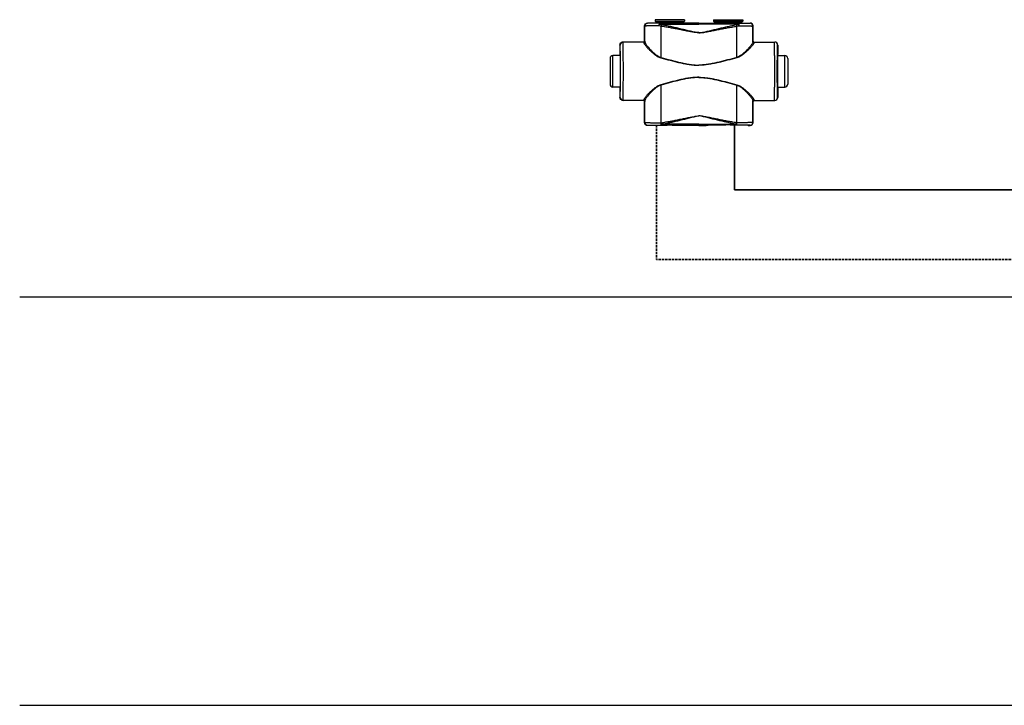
# Model space of a CAD drawing. Header units: millimetres. Extents: x -727 to 69715, y -15705 to 98123.
# Tile 1 of 256: x -727 to 117, y -13305 to -12717. Entities that reach past the tile are written whole.
import ezdxf

# ---------------------------------------------------------------- set-up
doc = ezdxf.new("R2010")
doc.units = ezdxf.units.MM
doc.linetypes.add('VERDECKT', pattern=[9.525, 6.35, -3.175])
for name, color, linetype, lineweight in [('UT_POTRUBI - PŘÍVOD', 1, 'Continuous', 35), ('UT_SCHÉMA_PŘÍVOD', 10, 'Continuous', 35), ('UT_SCHÉMA_ZPÁTEČKA', 172, 'VERDECKT', 35)]:
    doc.layers.add(name, color=color, linetype=linetype, lineweight=lineweight)

msp = doc.modelspace()

# ---------------------------------------------------------------- linework, layer by layer
at = {"color": 0, "linetype": 'Continuous'}
for p, q in [((-188.99, -12720.08), (-189.11, -12719.96)), ((-187.46, -12719.96), (-189.11, -12719.96)), ((-187.11, -12720.07), (-187.46, -12719.96)), ((-157.51, -12717.06), (-182.71, -12717.06)), ((-182.71, -12717.06), (-182.71, -12718.46)), ((-182.71, -12718.46), (-181.76, -12719.42)), ((-182.71, -12718.46), (-157.51, -12718.46)), ((-181.76, -12719.42), (-158.47, -12719.42)), ((-181.61, -12719.77), (-158.61, -12719.77)), ((-181.61, -12719.77), (-181.61, -12720.13)), ((-173.97, -12720.15), (-178.81, -12720.15)), ((-178.81, -12720.85), (-178.81, -12720.15)), ((-178.81, -12720.85), (-145.11, -12720.85)), ((-145.11, -12720.15), (-166.26, -12720.15)), ((-158.61, -12719.77), (-158.61, -12720.13)), ((-157.51, -12718.46), (-158.47, -12719.42)), ((-157.51, -12717.06), (-157.51, -12718.46)), ((-151.36, -12719.96), (-153.11, -12720.07)), ((-145.11, -12719.96), (-151.36, -12719.96)), ((-145.11, -12719.96), (-138.86, -12719.96)), ((-145.11, -12720.15), (-123.97, -12720.15)), ((-111.41, -12720.85), (-145.11, -12720.85)), ((-138.86, -12719.96), (-137.11, -12720.07)), ((-132.71, -12717.06), (-107.51, -12717.06)), ((-132.71, -12717.06), (-132.71, -12718.46)), ((-107.51, -12718.46), (-132.71, -12718.46)), ((-132.71, -12718.46), (-131.76, -12719.42)), ((-108.47, -12719.42), (-131.76, -12719.42)), ((-108.61, -12719.77), (-131.61, -12719.77)), ((-131.61, -12719.77), (-131.61, -12720.13)), ((-116.26, -12720.15), (-111.41, -12720.15)), ((-111.41, -12720.85), (-111.41, -12720.15)), ((-108.61, -12719.77), (-108.61, -12720.13)), ((-107.51, -12718.46), (-108.47, -12719.42)), ((-107.51, -12717.06), (-107.51, -12718.46)), ((-103.11, -12720.07), (-102.76, -12719.96)), ((-102.76, -12719.96), (-101.11, -12719.96)), ((-101.24, -12720.08), (-101.11, -12719.96)), ((-191.49, -12722.58), (-191.61, -12722.46)), ((-191.61, -12735.46), (-191.61, -12722.46)), ((-98.74, -12722.58), (-98.61, -12722.46)), ((-98.61, -12735.46), (-98.61, -12722.46)), ((-212.6, -12738.76), (-212.81, -12738.76)), ((-212.81, -12738.76), (-212.81, -12746.91)), ((-192.31, -12736.26), (-210.31, -12736.26)), ((-191.61, -12735.46), (-191.51, -12735.46)), ((-98.61, -12735.46), (-98.72, -12735.46)), ((-97.92, -12736.26), (-79.91, -12736.26)), ((-77.62, -12738.76), (-77.41, -12738.76)), ((-77.41, -12738.76), (-77.41, -12746.91)), ((-212.81, -12746.91), (-212.6, -12747.26)), ((-212.42, -12747.28), (-212.42, -12747.26)), ((-77.81, -12747.28), (-77.81, -12747.26)), ((-77.41, -12746.91), (-77.62, -12747.26)), ((-221.31, -12750.26), (-221.31, -12772.26)), ((-212.57, -12747.76), (-218.81, -12747.76)), ((-218.81, -12774.76), (-218.81, -12747.76)), ((-77.66, -12747.76), (-71.41, -12747.76)), ((-71.41, -12774.76), (-71.41, -12747.76)), ((-68.91, -12750.26), (-68.91, -12772.26)), ((-212.57, -12774.76), (-218.81, -12774.76)), ((-212.6, -12775.26), (-212.81, -12775.61)), ((-212.81, -12775.61), (-212.81, -12783.76)), ((-212.42, -12775.26), (-212.42, -12775.25)), ((-77.81, -12775.26), (-77.81, -12775.25)), ((-77.66, -12774.76), (-71.41, -12774.76)), ((-77.62, -12775.26), (-77.41, -12775.61)), ((-77.41, -12775.61), (-77.41, -12783.76)), ((-212.81, -12783.76), (-212.6, -12783.76)), ((-192.31, -12786.26), (-210.31, -12786.26)), ((-191.51, -12787.06), (-191.61, -12787.06)), ((-191.61, -12805.16), (-191.61, -12787.06)), ((-98.72, -12787.06), (-98.61, -12787.06)), ((-98.61, -12805.16), (-98.61, -12787.06)), ((-97.92, -12786.26), (-79.91, -12786.26)), ((-77.41, -12783.76), (-77.62, -12783.76)), ((-191.61, -12805.16), (-191.5, -12805.04)), ((-177.57, -12805.42), (-177.39, -12805.41)), ((-145.11, -12806.72), (-177.07, -12806.72)), ((-177.07, -12807.47), (-177.07, -12806.72)), ((-145.11, -12806.72), (-113.16, -12806.72)), ((-113.16, -12807.47), (-113.16, -12806.72)), ((-112.66, -12805.42), (-112.83, -12805.41)), ((-98.61, -12805.16), (-98.73, -12805.04)), ((-189.11, -12807.66), (-189, -12807.54)), ((-187.46, -12807.66), (-189.11, -12807.66)), ((-187.11, -12807.56), (-187.46, -12807.66)), ((-177.25, -12807.47), (-177.07, -12807.47)), ((-177.07, -12807.47), (-175.81, -12807.47)), ((-164.42, -12807.47), (-145.11, -12807.47)), ((-151.36, -12807.66), (-153.11, -12807.56)), ((-145.11, -12807.66), (-151.36, -12807.66)), ((-125.81, -12807.47), (-145.11, -12807.47)), ((-145.11, -12807.66), (-138.86, -12807.66)), ((-138.86, -12807.66), (-137.11, -12807.56)), ((-113.16, -12807.47), (-114.42, -12807.47)), ((-112.98, -12807.47), (-113.16, -12807.47)), ((-103.11, -12807.56), (-102.76, -12807.66)), ((-102.76, -12807.66), (-101.11, -12807.66)), ((-101.11, -12807.66), (-101.23, -12807.54))]:
    msp.add_line(p, q, dxfattribs=at)
for p, q in [((-727.45, -12954.69), (68024.28, -12954.69)), ((-727.45, -13304.69), (68024.28, -13304.69))]:
    msp.add_line(p, q)
for centre, radius, start, end in [((-188.99, -12722.58), 2.5, 90.00246, 179.99754), ((-182.11, -12719.77), 0.5, 0, 45), ((-158.11, -12719.77), 0.5, 135, 180), ((-132.11, -12719.77), 0.5, 0, 45), ((-108.11, -12719.77), 0.5, 135, 180), ((-101.24, -12722.58), 2.5, 0.00246, 89.99754), ((-210.1, -12738.76), 2.5, 90.00225, 180.00111), ((-192.31, -12735.46), 0.8, 270.0036, 359.99724), ((-97.92, -12735.46), 0.8, 180.00276, 269.9964), ((-80.12, -12738.76), 2.5, 359.99889, 89.99775), ((-218.81, -12750.26), 2.5, 90, 180), ((-2652.27, -12761.26), 2442.41, 359.68325, 0.31675), ((2362.05, -12761.26), 2442.41, 179.68325, 180.31675), ((-71.41, -12750.26), 2.5, 0, 90), ((-218.81, -12772.26), 2.5, 180, 270), ((-71.41, -12772.26), 2.5, 270, 0), ((-210.1, -12783.76), 2.5, 179.99889, 269.99775), ((-192.31, -12787.06), 0.8, 0.00276, 89.9964), ((-97.92, -12787.06), 0.8, 90.0036, 179.99724), ((-80.12, -12783.76), 2.5, 270.00225, 0.00111), ((-189, -12805.04), 2.5, 180.00246, 269.99754), ((-101.23, -12805.04), 2.5, 270.00246, 359.99754)]:
    msp.add_arc(centre, radius, start, end, dxfattribs=at)
at = {"color": 0, "linetype": 'Continuous', "extrusion": (0, 0, -1)}
for centre, major_axis, ratio, start_param, end_param in [((-189.11, -12722.46), (-1.77, 1.77), 0.999973, -0.785384, 0.785384), ((-170.11, -12720.07), (-17, 0), 0.005236, 4.941076, 6.283185), ((-170.11, -12720.07), (-17, 0), 0.005236, 3.141593, 4.483702), ((-210.31, -12738.76), (-2.5, 0), 0.999945, 0, 1.570796), ((-192.41, -12735.46), (-0.8, 0), 0.999986, -3.141593, -1.659157), ((-212.6, -12761.26), (0, 14), 0.010472, 0, 3.141593), ((-210.31, -12783.76), (-2.5, 0), 0.999945, -1.570796, 0), ((-192.41, -12787.06), (0.8, 0), 0.999986, -1.395381, 0), ((-189.11, -12805.16), (1.77, 1.77), 0.999973, -3.926977, -2.356208), ((-170.11, -12807.56), (-17, 0), 0.005236, 0, 1.229157), ((-170.11, -12807.56), (-17, 0), 0.005236, 1.912436, 3.141593)]:
    msp.add_ellipse(centre, major_axis=major_axis, ratio=ratio, start_param=start_param, end_param=end_param, dxfattribs=at)
at = {"color": 0, "linetype": 'Continuous'}
for centre, major_axis, ratio, start_param, end_param in [((-120.11, -12720.07), (17, 0), 0.005236, 3.141593, 4.483702), ((-120.11, -12720.07), (17, 0), 0.005236, 4.941076, 6.283185), ((-101.11, -12722.46), (1.77, 1.77), 0.999973, -0.785384, 0.785384), ((-97.81, -12735.46), (0.8, 0), 0.999986, -3.141593, -1.659157), ((-79.91, -12738.76), (2.5, 0), 0.999945, 0, 1.570796), ((-77.62, -12761.26), (0, 14), 0.010472, 0, 3.141593), ((-97.81, -12787.06), (-0.8, 0), 0.999986, -1.395381, 0), ((-79.91, -12783.76), (2.5, 0), 0.999945, -1.570796, 0), ((-101.11, -12805.16), (-1.77, 1.77), 0.999973, -3.926977, -2.356208), ((-120.11, -12807.56), (17, 0), 0.005236, 1.912436, 3.141593), ((-120.11, -12807.56), (17, 0), 0.005236, 0, 1.229157)]:
    msp.add_ellipse(centre, major_axis=major_axis, ratio=ratio, start_param=start_param, end_param=end_param, dxfattribs=at)
for points, knots in [([(-179.43, -12722.27), (-180.26, -12722.28), (-181.87, -12722.29), (-183.84, -12722.31), (-185.3, -12722.33), (-186.31, -12722.34), (-187.24, -12722.36), (-188.09, -12722.38), (-188.85, -12722.4), (-189.52, -12722.42), (-190.1, -12722.45), (-190.52, -12722.47), (-190.81, -12722.49), (-190.98, -12722.5), (-191.13, -12722.51), (-191.25, -12722.53), (-191.35, -12722.54), (-191.42, -12722.55), (-191.47, -12722.57), (-191.49, -12722.58), (-191.49, -12722.58)], [0, 0, 0, 0, 0.207034, 0.39928, 0.488214, 0.57154, 0.648707, 0.71921, 0.782588, 0.838437, 0.886403, 0.926186, 0.942933, 0.957549, 0.970012, 0.98031, 0.988432, 0.994377, 0.998178, 1, 1, 1, 1]), ([(-178.81, -12720.15), (-179.52, -12720.15), (-180.88, -12720.15), (-182.54, -12720.15), (-183.78, -12720.14), (-184.62, -12720.14), (-185.41, -12720.13), (-186.12, -12720.13), (-186.77, -12720.12), (-187.33, -12720.12), (-187.82, -12720.11), (-188.17, -12720.11), (-188.41, -12720.1), (-188.56, -12720.1), (-188.69, -12720.1), (-188.79, -12720.1), (-188.86, -12720.09), (-188.91, -12720.09), (-188.94, -12720.09), (-188.96, -12720.09), (-188.98, -12720.09), (-188.98, -12720.09), (-188.99, -12720.09), (-188.99, -12720.08)], [0, 0, 0, 0, 0.207653, 0.400343, 0.489423, 0.572844, 0.650059, 0.720565, 0.783909, 0.839692, 0.887568, 0.927242, 0.943927, 0.958477, 0.970869, 0.981088, 0.989117, 0.992306, 0.994945, 0.997032, 0.998568, 0.999554, 1, 1, 1, 1]), ([(-178.81, -12720.15), (-178.9, -12720.16), (-179.01, -12720.27), (-179.08, -12720.4), (-179.15, -12720.55), (-179.23, -12720.78), (-179.3, -12721.09), (-179.36, -12721.45), (-179.41, -12721.85), (-179.42, -12722.13), (-179.43, -12722.27)], [0, 0, 0, 0, 0.117156, 0.161001, 0.211236, 0.330442, 0.472834, 0.634922, 0.812344, 1, 1, 1, 1]), ([(-178.81, -12720.85), (-178.94, -12721.06), (-179.17, -12721.52), (-179.35, -12722.01), (-179.43, -12722.27)], [0, 0, 0, 0, 0.464895, 1, 1, 1, 1]), ([(-177.57, -12722.63), (-177.72, -12722.61), (-178.35, -12722.51), (-178.97, -12722.38), (-179.43, -12722.27)], [0, 0, 0, 0, 0.252579, 1, 1, 1, 1]), ([(-177.24, -12721.29), (-177.38, -12721.27), (-177.91, -12721.15), (-178.43, -12720.99), (-178.81, -12720.85)], [0, 0, 0, 0, 0.253704, 1, 1, 1, 1]), ([(-177.24, -12721.29), (-177.31, -12721.5), (-177.43, -12721.94), (-177.52, -12722.39), (-177.57, -12722.63)], [0, 0, 0, 0, 0.464569, 1, 1, 1, 1]), ([(-145.11, -12728.09), (-145.11, -12728.09), (-145.46, -12728.09), (-146.15, -12728.07), (-147.52, -12727.93), (-149.22, -12727.65), (-151.24, -12727.23), (-153.26, -12726.77), (-155.27, -12726.3), (-157.94, -12725.66), (-161.27, -12724.86), (-165.27, -12723.92), (-169.26, -12723), (-173.25, -12722.12), (-175.91, -12721.57), (-177.24, -12721.29)], [0.499995, 0.499995, 0.499995, 0.499995, 0.4999958, 0.5157333, 0.5314718, 0.5629204, 0.5943483, 0.6257534, 0.6571339, 0.6884877, 0.7511054, 0.813586, 0.8759088, 0.9380534, 1, 1, 1, 1]), ([(-166.26, -12720.15), (-166.9, -12720.15), (-168.18, -12720.18), (-170.11, -12720.2), (-172.04, -12720.18), (-173.33, -12720.15), (-173.97, -12720.15)], [0, 0, 0, 0, 0.248355, 0.5, 0.751645, 1, 1, 1, 1]), ([(-145.11, -12728.09), (-145.11, -12728.09), (-144.77, -12728.09), (-144.08, -12728.07), (-142.71, -12727.93), (-141.01, -12727.65), (-138.98, -12727.23), (-136.97, -12726.77), (-134.96, -12726.3), (-132.29, -12725.66), (-128.96, -12724.86), (-124.96, -12723.92), (-120.97, -12723), (-116.98, -12722.12), (-114.32, -12721.57), (-112.99, -12721.29)], [0.499995, 0.499995, 0.499995, 0.499995, 0.4999958, 0.5157333, 0.5314718, 0.5629204, 0.5943483, 0.6257534, 0.6571339, 0.6884877, 0.7511054, 0.813586, 0.8759088, 0.9380534, 1, 1, 1, 1]), ([(-123.97, -12720.15), (-123.33, -12720.15), (-122.04, -12720.18), (-120.11, -12720.2), (-118.18, -12720.18), (-116.9, -12720.15), (-116.26, -12720.15)], [0, 0, 0, 0, 0.248355, 0.5, 0.751645, 1, 1, 1, 1]), ([(-112.99, -12721.29), (-112.85, -12721.27), (-112.32, -12721.15), (-111.8, -12720.99), (-111.41, -12720.85)], [0, 0, 0, 0, 0.253704, 1, 1, 1, 1]), ([(-112.99, -12721.29), (-112.92, -12721.5), (-112.8, -12721.94), (-112.71, -12722.39), (-112.66, -12722.63)], [0, 0, 0, 0, 0.464569, 1, 1, 1, 1]), ([(-112.66, -12722.63), (-112.5, -12722.61), (-111.88, -12722.51), (-111.26, -12722.38), (-110.8, -12722.27)], [0, 0, 0, 0, 0.252579, 1, 1, 1, 1]), ([(-111.41, -12720.15), (-110.71, -12720.15), (-109.35, -12720.15), (-107.69, -12720.15), (-106.45, -12720.14), (-105.6, -12720.14), (-104.82, -12720.13), (-104.1, -12720.13), (-103.46, -12720.12), (-102.89, -12720.12), (-102.41, -12720.11), (-102.05, -12720.11), (-101.81, -12720.1), (-101.67, -12720.1), (-101.54, -12720.1), (-101.44, -12720.1), (-101.36, -12720.09), (-101.32, -12720.09), (-101.29, -12720.09), (-101.27, -12720.09), (-101.25, -12720.09), (-101.24, -12720.09), (-101.24, -12720.09), (-101.24, -12720.08)], [0, 0, 0, 0, 0.207653, 0.400343, 0.489423, 0.572844, 0.650059, 0.720565, 0.783909, 0.839692, 0.887568, 0.927242, 0.943927, 0.958477, 0.970869, 0.981088, 0.989117, 0.992306, 0.994945, 0.997032, 0.998568, 0.999554, 1, 1, 1, 1]), ([(-111.41, -12720.15), (-111.32, -12720.16), (-111.22, -12720.27), (-111.14, -12720.4), (-111.07, -12720.55), (-111, -12720.78), (-110.92, -12721.09), (-110.86, -12721.45), (-110.82, -12721.85), (-110.8, -12722.13), (-110.8, -12722.27)], [0, 0, 0, 0, 0.117156, 0.161001, 0.211236, 0.330442, 0.472834, 0.634922, 0.812344, 1, 1, 1, 1]), ([(-111.41, -12720.85), (-111.29, -12721.06), (-111.06, -12721.52), (-110.88, -12722.01), (-110.8, -12722.27)], [0, 0, 0, 0, 0.464895, 1, 1, 1, 1]), ([(-110.8, -12722.27), (-109.96, -12722.28), (-108.36, -12722.29), (-106.39, -12722.31), (-104.92, -12722.33), (-103.92, -12722.34), (-102.99, -12722.36), (-102.14, -12722.38), (-101.38, -12722.4), (-100.71, -12722.42), (-100.13, -12722.45), (-99.71, -12722.47), (-99.42, -12722.49), (-99.25, -12722.5), (-99.1, -12722.51), (-98.97, -12722.53), (-98.88, -12722.54), (-98.8, -12722.55), (-98.76, -12722.57), (-98.74, -12722.58), (-98.74, -12722.58)], [0, 0, 0, 0, 0.207034, 0.39928, 0.488214, 0.57154, 0.648707, 0.71921, 0.782588, 0.838437, 0.886403, 0.926186, 0.942933, 0.957549, 0.970012, 0.98031, 0.988432, 0.994377, 0.998178, 1, 1, 1, 1]), ([(-191.48, -12736), (-191.48, -12734.88), (-191.48, -12730.41), (-191.49, -12725.93), (-191.49, -12722.58)], [0, 0, 0, 0, 0.250733, 1, 1, 1, 1]), ([(-145.11, -12728.27), (-145.11, -12728.27), (-145.8, -12728.27), (-147.18, -12728.19), (-149.23, -12727.91), (-151.27, -12727.56), (-153.98, -12727.06), (-157.36, -12726.39), (-161.4, -12725.6), (-165.45, -12724.81), (-169.49, -12724.05), (-173.53, -12723.32), (-176.22, -12722.86), (-177.57, -12722.63)], [0.5000015, 0.5000015, 0.5000015, 0.5000015, 0.500002, 0.5313979, 0.5627848, 0.5941575, 0.6255147, 0.6881766, 0.7507583, 0.8132458, 0.8756245, 0.9378805, 1, 1, 1, 1]), ([(-177.55, -12749.41), (-177.55, -12747.17), (-177.56, -12738.24), (-177.56, -12729.32), (-177.57, -12722.63)], [0, 0, 0, 0, 0.250952, 1, 1, 1, 1]), ([(-145.11, -12728.27), (-145.11, -12728.27), (-144.42, -12728.27), (-143.04, -12728.19), (-140.99, -12727.91), (-138.95, -12727.56), (-136.25, -12727.06), (-132.87, -12726.39), (-128.82, -12725.6), (-124.78, -12724.81), (-120.74, -12724.05), (-116.7, -12723.32), (-114.01, -12722.86), (-112.66, -12722.63)], [0.5000015, 0.5000015, 0.5000015, 0.5000015, 0.500002, 0.5313979, 0.5627848, 0.5941575, 0.6255147, 0.6881766, 0.7507583, 0.8132458, 0.8756245, 0.9378805, 1, 1, 1, 1]), ([(-112.68, -12749.41), (-112.67, -12747.17), (-112.67, -12738.24), (-112.67, -12729.32), (-112.66, -12722.63)], [0, 0, 0, 0, 0.250952, 1, 1, 1, 1]), ([(-98.75, -12736), (-98.74, -12734.88), (-98.74, -12730.41), (-98.74, -12725.93), (-98.74, -12722.58)], [0, 0, 0, 0, 0.250733, 1, 1, 1, 1]), ([(-212.42, -12747.26), (-212.42, -12746.63), (-212.44, -12745.44), (-212.45, -12744), (-212.47, -12742.94), (-212.48, -12742.24), (-212.49, -12741.6), (-212.5, -12741.02), (-212.51, -12740.5), (-212.52, -12740.05), (-212.54, -12739.67), (-212.55, -12739.39), (-212.56, -12739.2), (-212.56, -12739.09), (-212.57, -12738.99), (-212.58, -12738.91), (-212.58, -12738.85), (-212.59, -12738.8), (-212.59, -12738.78), (-212.6, -12738.76), (-212.6, -12738.76)], [0, 0, 0, 0, 0.221931, 0.420259, 0.509783, 0.592499, 0.668149, 0.736495, 0.797321, 0.850436, 0.895675, 0.932895, 0.948462, 0.961984, 0.973451, 0.982856, 0.990196, 0.99547, 0.998697, 1, 1, 1, 1]), ([(-209.91, -12747.76), (-209.91, -12746.92), (-209.92, -12745.32), (-209.94, -12743.39), (-209.95, -12741.97), (-209.97, -12741.02), (-209.98, -12740.14), (-209.99, -12739.35), (-210, -12738.65), (-210.02, -12738.03), (-210.03, -12737.5), (-210.04, -12737.12), (-210.05, -12736.87), (-210.06, -12736.71), (-210.07, -12736.57), (-210.07, -12736.47), (-210.08, -12736.38), (-210.09, -12736.32), (-210.09, -12736.28), (-210.1, -12736.27), (-210.1, -12736.26), (-210.1, -12736.26)], [0, 0, 0, 0, 0.218984, 0.416191, 0.505653, 0.588551, 0.664564, 0.733396, 0.794781, 0.848478, 0.894279, 0.932006, 0.947796, 0.961515, 0.973152, 0.982695, 0.990138, 0.995479, 0.998726, 0.999584, 1, 1, 1, 1]), ([(-192.31, -12736.26), (-192.31, -12736.26), (-192.31, -12736.27), (-192.31, -12736.27), (-192.3, -12736.28), (-192.3, -12736.3), (-192.3, -12736.34), (-192.29, -12736.4), (-192.29, -12736.47), (-192.29, -12736.56), (-192.28, -12736.66), (-192.28, -12736.74), (-192.28, -12736.78)], [0, 0, 0, 0, 0.005122, 0.017304, 0.037118, 0.064661, 0.143035, 0.252499, 0.393016, 0.564526, 0.766907, 1, 1, 1, 1]), ([(-191.48, -12736), (-191.48, -12736.1), (-191.52, -12736.31), (-191.7, -12736.57), (-191.97, -12736.74), (-192.18, -12736.78), (-192.28, -12736.78)], [0, 0, 0, 0, 0.247572, 0.496581, 0.747591, 1, 1, 1, 1]), ([(-192.28, -12736.78), (-192.28, -12736.85), (-192.26, -12736.99), (-192.19, -12737.21), (-192.08, -12737.46), (-191.87, -12737.84), (-191.51, -12738.39), (-190.98, -12739.09), (-190.34, -12739.88), (-189.3, -12741.06), (-187.8, -12742.64), (-185.76, -12744.6), (-183.85, -12746.25), (-182.15, -12747.51), (-180.29, -12748.72), (-178.75, -12749.44), (-177.66, -12749.74)], [0, 0, 0, 0, 0.009694, 0.02127, 0.034861, 0.050494, 0.087694, 0.13227, 0.183417, 0.240322, 0.368483, 0.511765, 0.666448, 0.747227, 0.829948, 1, 1, 1, 1]), ([(-191.51, -12735.46), (-191.51, -12735.46), (-191.51, -12735.47), (-191.51, -12735.47), (-191.5, -12735.48), (-191.5, -12735.5), (-191.5, -12735.54), (-191.49, -12735.6), (-191.49, -12735.68), (-191.49, -12735.77), (-191.48, -12735.88), (-191.48, -12735.96), (-191.48, -12736)], [0, 0, 0, 0, 0.005057, 0.017214, 0.037015, 0.06455, 0.142921, 0.252392, 0.392925, 0.564459, 0.766871, 1, 1, 1, 1]), ([(-191.48, -12736), (-191.48, -12736.07), (-191.46, -12736.21), (-191.39, -12736.44), (-191.29, -12736.7), (-191.09, -12737.11), (-190.75, -12737.67), (-190.25, -12738.4), (-189.65, -12739.2), (-188.67, -12740.42), (-187.25, -12742.04), (-185.32, -12744.06), (-183.51, -12745.75), (-181.89, -12747.06), (-180.12, -12748.32), (-178.62, -12749.1), (-177.55, -12749.41)], [0, 0, 0, 0, 0.010286, 0.022433, 0.036551, 0.052653, 0.090607, 0.135698, 0.187142, 0.244158, 0.372094, 0.514728, 0.6685, 0.748767, 0.830965, 1, 1, 1, 1]), ([(-98.75, -12736), (-98.75, -12736.07), (-98.77, -12736.21), (-98.84, -12736.44), (-98.94, -12736.7), (-99.14, -12737.11), (-99.47, -12737.67), (-99.97, -12738.4), (-100.58, -12739.2), (-101.56, -12740.42), (-102.97, -12742.04), (-104.9, -12744.06), (-106.72, -12745.75), (-108.33, -12747.06), (-110.11, -12748.32), (-111.61, -12749.1), (-112.68, -12749.41)], [0, 0, 0, 0, 0.010286, 0.022433, 0.036551, 0.052653, 0.090607, 0.135698, 0.187142, 0.244158, 0.372094, 0.514728, 0.6685, 0.748767, 0.830965, 1, 1, 1, 1]), ([(-97.95, -12736.78), (-97.95, -12736.85), (-97.97, -12736.99), (-98.04, -12737.21), (-98.15, -12737.46), (-98.36, -12737.84), (-98.72, -12738.39), (-99.25, -12739.09), (-99.89, -12739.88), (-100.93, -12741.06), (-102.43, -12742.64), (-104.47, -12744.6), (-106.38, -12746.25), (-108.08, -12747.51), (-109.94, -12748.72), (-111.48, -12749.44), (-112.57, -12749.74)], [0, 0, 0, 0, 0.009694, 0.02127, 0.034861, 0.050494, 0.087694, 0.13227, 0.183417, 0.240322, 0.368483, 0.511765, 0.666448, 0.747227, 0.829948, 1, 1, 1, 1]), ([(-98.72, -12735.46), (-98.72, -12735.46), (-98.72, -12735.47), (-98.72, -12735.47), (-98.72, -12735.48), (-98.73, -12735.5), (-98.73, -12735.54), (-98.73, -12735.6), (-98.74, -12735.68), (-98.74, -12735.77), (-98.74, -12735.88), (-98.74, -12735.96), (-98.75, -12736)], [0, 0, 0, 0, 0.005057, 0.017214, 0.037015, 0.06455, 0.142921, 0.252392, 0.392925, 0.564459, 0.766871, 1, 1, 1, 1]), ([(-98.75, -12736), (-98.75, -12736.1), (-98.7, -12736.31), (-98.52, -12736.57), (-98.26, -12736.74), (-98.05, -12736.78), (-97.95, -12736.78)], [0, 0, 0, 0, 0.247572, 0.496581, 0.747591, 1, 1, 1, 1]), ([(-97.92, -12736.26), (-97.92, -12736.26), (-97.92, -12736.27), (-97.92, -12736.27), (-97.92, -12736.28), (-97.93, -12736.3), (-97.93, -12736.34), (-97.93, -12736.4), (-97.94, -12736.47), (-97.94, -12736.56), (-97.94, -12736.66), (-97.94, -12736.74), (-97.95, -12736.78)], [0, 0, 0, 0, 0.005122, 0.017304, 0.037118, 0.064661, 0.143035, 0.252499, 0.393016, 0.564526, 0.766907, 1, 1, 1, 1]), ([(-80.32, -12747.76), (-80.32, -12746.92), (-80.31, -12745.32), (-80.29, -12743.39), (-80.27, -12741.97), (-80.26, -12741.02), (-80.25, -12740.14), (-80.24, -12739.35), (-80.22, -12738.65), (-80.21, -12738.03), (-80.2, -12737.5), (-80.18, -12737.12), (-80.17, -12736.87), (-80.17, -12736.71), (-80.16, -12736.57), (-80.15, -12736.47), (-80.15, -12736.38), (-80.14, -12736.32), (-80.13, -12736.28), (-80.13, -12736.27), (-80.12, -12736.26), (-80.12, -12736.26)], [0, 0, 0, 0, 0.218984, 0.416191, 0.505653, 0.588551, 0.664564, 0.733396, 0.794781, 0.848478, 0.894279, 0.932006, 0.947796, 0.961515, 0.973152, 0.982695, 0.990138, 0.995479, 0.998726, 0.999584, 1, 1, 1, 1]), ([(-77.81, -12747.26), (-77.8, -12746.63), (-77.79, -12745.44), (-77.77, -12744), (-77.76, -12742.94), (-77.75, -12742.24), (-77.74, -12741.6), (-77.73, -12741.02), (-77.71, -12740.5), (-77.7, -12740.05), (-77.69, -12739.67), (-77.68, -12739.39), (-77.67, -12739.2), (-77.66, -12739.09), (-77.66, -12738.99), (-77.65, -12738.91), (-77.64, -12738.85), (-77.64, -12738.8), (-77.63, -12738.78), (-77.63, -12738.76), (-77.62, -12738.76)], [0, 0, 0, 0, 0.221931, 0.420259, 0.509783, 0.592499, 0.668149, 0.736495, 0.797321, 0.850436, 0.895675, 0.932895, 0.948462, 0.961984, 0.973451, 0.982856, 0.990196, 0.99547, 0.998697, 1, 1, 1, 1]), ([(-212.42, -12775.25), (-212.4, -12773.06), (-212.38, -12768.39), (-212.36, -12761.26), (-212.38, -12754.13), (-212.4, -12749.47), (-212.42, -12747.28)], [0, 0, 0, 0, 0.235226, 0.499987, 0.764754, 1, 1, 1, 1]), ([(-77.81, -12775.25), (-77.83, -12773.06), (-77.85, -12768.39), (-77.86, -12761.26), (-77.85, -12754.13), (-77.83, -12749.47), (-77.81, -12747.28)], [0, 0, 0, 0, 0.235226, 0.499987, 0.764754, 1, 1, 1, 1]), ([(-177.55, -12749.41), (-177.56, -12749.44), (-177.59, -12749.55), (-177.63, -12749.66), (-177.66, -12749.74)], [0, 0, 0, 0, 0.258378, 1, 1, 1, 1]), ([(-177.66, -12749.74), (-174.99, -12750.45), (-170.99, -12751.53), (-165.63, -12752.9), (-161.59, -12753.87), (-157.52, -12754.75), (-153.42, -12755.48), (-149.97, -12755.89), (-147.2, -12756.07), (-145.81, -12756.1), (-145.11, -12756.1), (-145.11, -12756.1)], [0, 0, 0, 0, 0.1245061, 0.1869228, 0.2494269, 0.3120016, 0.3746311, 0.4372993, 0.4686472, 0.4999998, 0.5, 0.5, 0.5, 0.5]), ([(-177.55, -12749.41), (-174.9, -12750.14), (-170.91, -12751.25), (-165.58, -12752.66), (-161.55, -12753.66), (-157.5, -12754.56), (-153.41, -12755.31), (-149.96, -12755.74), (-147.2, -12755.92), (-145.81, -12755.95), (-145.11, -12755.95), (-145.11, -12755.95)], [0, 0, 0, 0, 0.1244767, 0.1868883, 0.2493924, 0.3119715, 0.3746087, 0.437287, 0.4686409, 0.4999998, 0.5, 0.5, 0.5, 0.5]), ([(-112.68, -12749.41), (-115.33, -12750.14), (-119.31, -12751.25), (-124.65, -12752.66), (-128.68, -12753.66), (-132.73, -12754.56), (-136.82, -12755.31), (-140.26, -12755.74), (-143.03, -12755.92), (-144.42, -12755.95), (-145.11, -12755.95), (-145.11, -12755.95)], [0, 0, 0, 0, 0.1244767, 0.1868883, 0.2493924, 0.3119715, 0.3746087, 0.437287, 0.4686409, 0.4999998, 0.5, 0.5, 0.5, 0.5]), ([(-112.57, -12749.74), (-115.24, -12750.45), (-119.24, -12751.53), (-124.59, -12752.9), (-128.64, -12753.87), (-132.7, -12754.75), (-136.8, -12755.48), (-140.25, -12755.89), (-143.03, -12756.07), (-144.42, -12756.1), (-145.11, -12756.1), (-145.11, -12756.1)], [0, 0, 0, 0, 0.1245061, 0.1869228, 0.2494269, 0.3120016, 0.3746311, 0.4372993, 0.4686472, 0.4999998, 0.5, 0.5, 0.5, 0.5]), ([(-112.68, -12749.41), (-112.67, -12749.44), (-112.64, -12749.55), (-112.6, -12749.66), (-112.57, -12749.74)], [0, 0, 0, 0, 0.258378, 1, 1, 1, 1]), ([(-177.66, -12772.79), (-178.75, -12773.08), (-180.29, -12773.81), (-182.15, -12775.01), (-183.85, -12776.28), (-185.76, -12777.92), (-187.8, -12779.88), (-189.3, -12781.47), (-190.34, -12782.65), (-190.98, -12783.43), (-191.51, -12784.14), (-191.87, -12784.68), (-192.08, -12785.07), (-192.19, -12785.32), (-192.26, -12785.54), (-192.28, -12785.68), (-192.28, -12785.74)], [0, 0, 0, 0, 0.170052, 0.252774, 0.333553, 0.488235, 0.631517, 0.759678, 0.816583, 0.86773, 0.912306, 0.949506, 0.965139, 0.978731, 0.990306, 1, 1, 1, 1]), ([(-145.11, -12766.43), (-146.5, -12766.43), (-149.28, -12766.55), (-153.42, -12767.05), (-157.52, -12767.77), (-161.59, -12768.65), (-165.63, -12769.63), (-170.99, -12770.99), (-174.99, -12772.07), (-177.66, -12772.79)], [0.5, 0.5, 0.5, 0.5, 0.5626889, 0.6253582, 0.6879892, 0.7505657, 0.8130716, 0.8754902, 1, 1, 1, 1]), ([(-177.55, -12773.12), (-177.56, -12773.09), (-177.59, -12772.98), (-177.63, -12772.87), (-177.66, -12772.79)], [0, 0, 0, 0, 0.258378, 1, 1, 1, 1]), ([(-145.11, -12766.58), (-146.5, -12766.58), (-149.28, -12766.7), (-153.41, -12767.21), (-157.5, -12767.96), (-161.55, -12768.87), (-165.58, -12769.87), (-170.91, -12771.28), (-174.9, -12772.38), (-177.55, -12773.12)], [0.5, 0.5, 0.5, 0.5, 0.5627005, 0.6253799, 0.6880187, 0.7505997, 0.8131057, 0.8755193, 1, 1, 1, 1]), ([(-145.11, -12766.43), (-143.72, -12766.43), (-140.94, -12766.55), (-136.8, -12767.05), (-132.7, -12767.77), (-128.64, -12768.65), (-124.59, -12769.63), (-119.24, -12770.99), (-115.24, -12772.07), (-112.57, -12772.79)], [0.5, 0.5, 0.5, 0.5, 0.5626889, 0.6253582, 0.6879892, 0.7505657, 0.8130716, 0.8754902, 1, 1, 1, 1]), ([(-145.11, -12766.58), (-143.73, -12766.58), (-140.95, -12766.7), (-136.82, -12767.21), (-132.73, -12767.96), (-128.68, -12768.87), (-124.65, -12769.87), (-119.31, -12771.28), (-115.33, -12772.38), (-112.68, -12773.12)], [0.5, 0.5, 0.5, 0.5, 0.5627005, 0.6253799, 0.6880187, 0.7505997, 0.8131057, 0.8755193, 1, 1, 1, 1]), ([(-112.68, -12773.12), (-112.67, -12773.09), (-112.64, -12772.98), (-112.6, -12772.87), (-112.57, -12772.79)], [0, 0, 0, 0, 0.258378, 1, 1, 1, 1]), ([(-112.57, -12772.79), (-111.48, -12773.08), (-109.94, -12773.81), (-108.08, -12775.01), (-106.38, -12776.28), (-104.47, -12777.92), (-102.43, -12779.88), (-100.93, -12781.47), (-99.89, -12782.65), (-99.25, -12783.43), (-98.72, -12784.14), (-98.36, -12784.68), (-98.15, -12785.07), (-98.04, -12785.32), (-97.97, -12785.54), (-97.95, -12785.68), (-97.95, -12785.74)], [0, 0, 0, 0, 0.170052, 0.252774, 0.333553, 0.488235, 0.631517, 0.759678, 0.816583, 0.86773, 0.912306, 0.949506, 0.965139, 0.978731, 0.990306, 1, 1, 1, 1]), ([(-212.6, -12783.76), (-212.6, -12783.76), (-212.59, -12783.75), (-212.59, -12783.72), (-212.58, -12783.68), (-212.58, -12783.61), (-212.57, -12783.53), (-212.56, -12783.44), (-212.56, -12783.32), (-212.55, -12783.13), (-212.54, -12782.86), (-212.52, -12782.47), (-212.51, -12782.02), (-212.5, -12781.51), (-212.49, -12780.92), (-212.48, -12780.28), (-212.47, -12779.58), (-212.45, -12778.53), (-212.44, -12777.08), (-212.42, -12775.89), (-212.42, -12775.26)], [0, 0, 0, 0, 0.001303, 0.00453, 0.009804, 0.017144, 0.026549, 0.038016, 0.051538, 0.067105, 0.104325, 0.149564, 0.202679, 0.263505, 0.331851, 0.407501, 0.490217, 0.579741, 0.778069, 1, 1, 1, 1]), ([(-210.1, -12786.26), (-210.1, -12786.26), (-210.1, -12786.26), (-210.09, -12786.24), (-210.09, -12786.2), (-210.08, -12786.14), (-210.07, -12786.06), (-210.07, -12785.95), (-210.06, -12785.82), (-210.05, -12785.66), (-210.04, -12785.4), (-210.03, -12785.02), (-210.02, -12784.49), (-210, -12783.88), (-209.99, -12783.17), (-209.98, -12782.38), (-209.97, -12781.51), (-209.95, -12780.56), (-209.94, -12779.14), (-209.92, -12777.2), (-209.91, -12775.6), (-209.91, -12774.76)], [0, 0, 0, 0, 0.000416, 0.001274, 0.004521, 0.009862, 0.017305, 0.026849, 0.038485, 0.052204, 0.067994, 0.105721, 0.151522, 0.205219, 0.266604, 0.335437, 0.411449, 0.494347, 0.58381, 0.781016, 1, 1, 1, 1]), ([(-177.55, -12773.12), (-178.62, -12773.43), (-180.12, -12774.2), (-181.89, -12775.46), (-183.51, -12776.77), (-185.32, -12778.46), (-187.25, -12780.48), (-188.67, -12782.11), (-189.65, -12783.32), (-190.25, -12784.13), (-190.75, -12784.86), (-191.09, -12785.42), (-191.29, -12785.82), (-191.39, -12786.08), (-191.46, -12786.31), (-191.48, -12786.46), (-191.48, -12786.53)], [0, 0, 0, 0, 0.169036, 0.251233, 0.3315, 0.485272, 0.627906, 0.755842, 0.812858, 0.864302, 0.909393, 0.947347, 0.963449, 0.977567, 0.989714, 1, 1, 1, 1]), ([(-177.57, -12805.42), (-177.57, -12802.74), (-177.56, -12791.97), (-177.55, -12781.21), (-177.55, -12773.12)], [0, 0, 0, 0, 0.248459, 1, 1, 1, 1]), ([(-112.68, -12773.12), (-111.61, -12773.43), (-110.11, -12774.2), (-108.33, -12775.46), (-106.72, -12776.77), (-104.9, -12778.46), (-102.97, -12780.48), (-101.56, -12782.11), (-100.58, -12783.32), (-99.97, -12784.13), (-99.47, -12784.86), (-99.14, -12785.42), (-98.94, -12785.82), (-98.84, -12786.08), (-98.77, -12786.31), (-98.75, -12786.46), (-98.75, -12786.53)], [0, 0, 0, 0, 0.169036, 0.251233, 0.3315, 0.485272, 0.627906, 0.755842, 0.812858, 0.864302, 0.909393, 0.947347, 0.963449, 0.977567, 0.989714, 1, 1, 1, 1]), ([(-112.66, -12805.42), (-112.66, -12802.74), (-112.67, -12791.97), (-112.67, -12781.21), (-112.68, -12773.12)], [0, 0, 0, 0, 0.248459, 1, 1, 1, 1]), ([(-80.12, -12786.26), (-80.12, -12786.26), (-80.13, -12786.26), (-80.13, -12786.24), (-80.14, -12786.2), (-80.15, -12786.14), (-80.15, -12786.06), (-80.16, -12785.95), (-80.17, -12785.82), (-80.17, -12785.66), (-80.18, -12785.4), (-80.2, -12785.02), (-80.21, -12784.49), (-80.22, -12783.88), (-80.24, -12783.17), (-80.25, -12782.38), (-80.26, -12781.51), (-80.27, -12780.56), (-80.29, -12779.14), (-80.31, -12777.2), (-80.32, -12775.6), (-80.32, -12774.76)], [0, 0, 0, 0, 0.000416, 0.001274, 0.004521, 0.009862, 0.017305, 0.026849, 0.038485, 0.052204, 0.067994, 0.105721, 0.151522, 0.205219, 0.266604, 0.335437, 0.411449, 0.494347, 0.58381, 0.781016, 1, 1, 1, 1]), ([(-77.62, -12783.76), (-77.63, -12783.76), (-77.63, -12783.75), (-77.64, -12783.72), (-77.64, -12783.68), (-77.65, -12783.61), (-77.66, -12783.53), (-77.66, -12783.44), (-77.67, -12783.32), (-77.68, -12783.13), (-77.69, -12782.86), (-77.7, -12782.47), (-77.71, -12782.02), (-77.73, -12781.51), (-77.74, -12780.92), (-77.75, -12780.28), (-77.76, -12779.58), (-77.77, -12778.53), (-77.79, -12777.08), (-77.8, -12775.89), (-77.81, -12775.26)], [0, 0, 0, 0, 0.001303, 0.00453, 0.009804, 0.017144, 0.026549, 0.038016, 0.051538, 0.067105, 0.104325, 0.149564, 0.202679, 0.263505, 0.331851, 0.407501, 0.490217, 0.579741, 0.778069, 1, 1, 1, 1]), ([(-192.28, -12785.74), (-192.28, -12785.78), (-192.28, -12785.86), (-192.29, -12785.96), (-192.29, -12786.05), (-192.29, -12786.13), (-192.3, -12786.18), (-192.3, -12786.22), (-192.3, -12786.24), (-192.31, -12786.25), (-192.31, -12786.26), (-192.31, -12786.26), (-192.31, -12786.26)], [0, 0, 0, 0, 0.233093, 0.435474, 0.606984, 0.747501, 0.856965, 0.935339, 0.962882, 0.982696, 0.994878, 1, 1, 1, 1]), ([(-191.48, -12786.53), (-191.48, -12786.42), (-191.52, -12786.22), (-191.7, -12785.96), (-191.97, -12785.78), (-192.18, -12785.74), (-192.28, -12785.74)], [0, 0, 0, 0, 0.247572, 0.496581, 0.747591, 1, 1, 1, 1]), ([(-191.48, -12786.53), (-191.48, -12786.57), (-191.48, -12786.65), (-191.49, -12786.75), (-191.49, -12786.85), (-191.49, -12786.92), (-191.5, -12786.98), (-191.5, -12787.02), (-191.5, -12787.04), (-191.51, -12787.05), (-191.51, -12787.06), (-191.51, -12787.06), (-191.51, -12787.06)], [0, 0, 0, 0, 0.23313, 0.435541, 0.607074, 0.747608, 0.857079, 0.93545, 0.962985, 0.982786, 0.994943, 1, 1, 1, 1]), ([(-191.5, -12805.04), (-191.49, -12803.51), (-191.49, -12797.34), (-191.48, -12791.16), (-191.48, -12786.53)], [0, 0, 0, 0, 0.248801, 1, 1, 1, 1]), ([(-98.75, -12786.53), (-98.75, -12786.42), (-98.7, -12786.22), (-98.52, -12785.96), (-98.26, -12785.78), (-98.05, -12785.74), (-97.95, -12785.74)], [0, 0, 0, 0, 0.247572, 0.496581, 0.747591, 1, 1, 1, 1]), ([(-98.73, -12805.04), (-98.73, -12803.51), (-98.74, -12797.34), (-98.74, -12791.16), (-98.75, -12786.53)], [0, 0, 0, 0, 0.248801, 1, 1, 1, 1]), ([(-98.75, -12786.53), (-98.74, -12786.57), (-98.74, -12786.65), (-98.74, -12786.75), (-98.74, -12786.85), (-98.73, -12786.92), (-98.73, -12786.98), (-98.73, -12787.02), (-98.72, -12787.04), (-98.72, -12787.05), (-98.72, -12787.06), (-98.72, -12787.06), (-98.72, -12787.06)], [0, 0, 0, 0, 0.23313, 0.435541, 0.607074, 0.747608, 0.857079, 0.93545, 0.962985, 0.982786, 0.994943, 1, 1, 1, 1]), ([(-97.95, -12785.74), (-97.94, -12785.78), (-97.94, -12785.86), (-97.94, -12785.96), (-97.94, -12786.05), (-97.93, -12786.13), (-97.93, -12786.18), (-97.93, -12786.22), (-97.92, -12786.24), (-97.92, -12786.25), (-97.92, -12786.26), (-97.92, -12786.26), (-97.92, -12786.26)], [0, 0, 0, 0, 0.233093, 0.435474, 0.606984, 0.747501, 0.856965, 0.935339, 0.962882, 0.982696, 0.994878, 1, 1, 1, 1]), ([(-191.5, -12805.04), (-191.49, -12805.05), (-191.47, -12805.07), (-191.42, -12805.08), (-191.33, -12805.1), (-191.22, -12805.12), (-191.07, -12805.13), (-190.89, -12805.15), (-190.69, -12805.17), (-190.35, -12805.19), (-189.85, -12805.22), (-189.18, -12805.24), (-188.39, -12805.27), (-187.49, -12805.3), (-186.5, -12805.32), (-185.42, -12805.34), (-184.26, -12805.36), (-182.57, -12805.38), (-180.33, -12805.4), (-178.51, -12805.41), (-177.57, -12805.42)], [0, 0, 0, 0, 0.001901, 0.0058, 0.011886, 0.020197, 0.030732, 0.043479, 0.058422, 0.075536, 0.116153, 0.165047, 0.22186, 0.286169, 0.35749, 0.43527, 0.518903, 0.607727, 0.798032, 1, 1, 1, 1]), ([(-177.25, -12807.47), (-177.27, -12807.47), (-177.3, -12807.44), (-177.33, -12807.38), (-177.36, -12807.32), (-177.39, -12807.23), (-177.42, -12807.09), (-177.48, -12806.75), (-177.54, -12806.18), (-177.56, -12805.69), (-177.57, -12805.42)], [0, 0, 0, 0, 0.03281, 0.058939, 0.09263, 0.134005, 0.182986, 0.302653, 0.616803, 1, 1, 1, 1]), ([(-177.39, -12805.41), (-176.05, -12805.19), (-173.37, -12804.73), (-169.34, -12804.01), (-165.32, -12803.25), (-161.96, -12802.59), (-159.28, -12802.05), (-157.26, -12801.65), (-155.24, -12801.23), (-153.23, -12800.82), (-151.21, -12800.4), (-149.53, -12800.06), (-148.18, -12799.79), (-146.83, -12799.55), (-145.8, -12799.41), (-145.11, -12799.41)], [0, 0, 0, 0, 0.0621172, 0.1243716, 0.1867502, 0.2492392, 0.2805207, 0.3118245, 0.3431487, 0.3744915, 0.4058513, 0.4372266, 0.4529199, 0.4686172, 0.5, 0.5, 0.5, 0.5]), ([(-177.07, -12807.47), (-177.09, -12807.47), (-177.13, -12807.44), (-177.16, -12807.38), (-177.18, -12807.32), (-177.21, -12807.23), (-177.25, -12807.09), (-177.31, -12806.75), (-177.36, -12806.18), (-177.39, -12805.69), (-177.39, -12805.41)], [0, 0, 0, 0, 0.032697, 0.058797, 0.092469, 0.133835, 0.182813, 0.302491, 0.616704, 1, 1, 1, 1]), ([(-177.07, -12806.72), (-177.13, -12806.53), (-177.25, -12806.09), (-177.35, -12805.65), (-177.39, -12805.41)], [0, 0, 0, 0, 0.463333, 1, 1, 1, 1]), ([(-177.07, -12806.72), (-175.74, -12806.46), (-173.09, -12805.91), (-169.11, -12805.03), (-165.13, -12804.12), (-161.81, -12803.33), (-159.15, -12802.68), (-157.16, -12802.19), (-155.16, -12801.69), (-153.17, -12801.19), (-151.17, -12800.69), (-149.5, -12800.27), (-148.17, -12799.95), (-146.83, -12799.66), (-145.8, -12799.48), (-145.11, -12799.48)], [0, 0, 0, 0, 0.0619437, 0.1240868, 0.1864104, 0.2488944, 0.2801902, 0.3115184, 0.3428764, 0.3742614, 0.4056711, 0.4371032, 0.4528275, 0.4685577, 0.5, 0.5, 0.5, 0.5]), ([(-112.83, -12805.41), (-114.18, -12805.19), (-116.86, -12804.73), (-120.89, -12804.01), (-124.91, -12803.25), (-128.27, -12802.59), (-130.95, -12802.05), (-132.97, -12801.65), (-134.98, -12801.23), (-137, -12800.82), (-139.02, -12800.4), (-140.7, -12800.06), (-142.05, -12799.79), (-143.4, -12799.55), (-144.43, -12799.41), (-145.11, -12799.41)], [0, 0, 0, 0, 0.0621172, 0.1243716, 0.1867502, 0.2492392, 0.2805207, 0.3118245, 0.3431487, 0.3744915, 0.4058513, 0.4372266, 0.4529199, 0.4686172, 0.5, 0.5, 0.5, 0.5]), ([(-113.16, -12806.72), (-114.48, -12806.46), (-117.14, -12805.91), (-121.12, -12805.03), (-125.1, -12804.12), (-128.42, -12803.33), (-131.08, -12802.68), (-133.07, -12802.19), (-135.06, -12801.69), (-137.06, -12801.19), (-139.06, -12800.69), (-140.72, -12800.27), (-142.06, -12799.95), (-143.4, -12799.66), (-144.43, -12799.48), (-145.11, -12799.48)], [0, 0, 0, 0, 0.0619437, 0.1240868, 0.1864104, 0.2488944, 0.2801902, 0.3115184, 0.3428764, 0.3742614, 0.4056711, 0.4371032, 0.4528275, 0.4685577, 0.5, 0.5, 0.5, 0.5]), ([(-113.16, -12807.47), (-113.13, -12807.47), (-113.1, -12807.44), (-113.07, -12807.38), (-113.04, -12807.32), (-113.02, -12807.23), (-112.98, -12807.09), (-112.92, -12806.75), (-112.86, -12806.18), (-112.84, -12805.69), (-112.83, -12805.41)], [0, 0, 0, 0, 0.032697, 0.058797, 0.092469, 0.133835, 0.182813, 0.302491, 0.616704, 1, 1, 1, 1]), ([(-113.16, -12806.72), (-113.09, -12806.53), (-112.97, -12806.09), (-112.88, -12805.65), (-112.83, -12805.41)], [0, 0, 0, 0, 0.463333, 1, 1, 1, 1]), ([(-112.98, -12807.47), (-112.96, -12807.47), (-112.92, -12807.44), (-112.89, -12807.38), (-112.87, -12807.32), (-112.84, -12807.23), (-112.8, -12807.09), (-112.74, -12806.75), (-112.69, -12806.18), (-112.66, -12805.69), (-112.66, -12805.42)], [0, 0, 0, 0, 0.03281, 0.058939, 0.09263, 0.134005, 0.182986, 0.302653, 0.616803, 1, 1, 1, 1]), ([(-98.73, -12805.04), (-98.73, -12805.05), (-98.76, -12805.07), (-98.81, -12805.08), (-98.9, -12805.1), (-99.01, -12805.12), (-99.16, -12805.13), (-99.33, -12805.15), (-99.54, -12805.17), (-99.88, -12805.19), (-100.37, -12805.22), (-101.05, -12805.24), (-101.84, -12805.27), (-102.74, -12805.3), (-103.73, -12805.32), (-104.81, -12805.34), (-105.97, -12805.36), (-107.66, -12805.38), (-109.89, -12805.4), (-111.72, -12805.41), (-112.66, -12805.42)], [0, 0, 0, 0, 0.001901, 0.0058, 0.011886, 0.020197, 0.030732, 0.043479, 0.058422, 0.075536, 0.116153, 0.165047, 0.22186, 0.286169, 0.35749, 0.43527, 0.518903, 0.607727, 0.798032, 1, 1, 1, 1]), ([(-189, -12807.54), (-188.99, -12807.54), (-188.99, -12807.54), (-188.98, -12807.54), (-188.96, -12807.54), (-188.93, -12807.54), (-188.9, -12807.54), (-188.85, -12807.53), (-188.76, -12807.53), (-188.64, -12807.53), (-188.49, -12807.53), (-188.32, -12807.52), (-188.12, -12807.52), (-187.89, -12807.52), (-187.54, -12807.51), (-187.04, -12807.51), (-186.38, -12807.5), (-185.63, -12807.5), (-184.79, -12807.49), (-183.88, -12807.49), (-182.9, -12807.48), (-181.47, -12807.48), (-179.58, -12807.48), (-178.04, -12807.47), (-177.25, -12807.47)], [0, 0, 0, 0, 0.000442, 0.001439, 0.003, 0.005125, 0.007814, 0.011067, 0.019262, 0.029696, 0.04235, 0.057205, 0.074237, 0.093413, 0.114703, 0.163471, 0.220191, 0.284451, 0.355774, 0.433617, 0.517377, 0.606395, 0.797271, 1, 1, 1, 1]), ([(-175.81, -12807.47), (-175.35, -12807.47), (-174.41, -12807.44), (-173, -12807.36), (-171.56, -12807.29), (-170.11, -12807.26), (-168.67, -12807.29), (-167.23, -12807.36), (-165.82, -12807.44), (-164.88, -12807.47), (-164.42, -12807.47)], [0, 0, 0, 0, 0.12176, 0.246313, 0.372689, 0.5, 0.627311, 0.753687, 0.87824, 1, 1, 1, 1]), ([(-114.42, -12807.47), (-114.88, -12807.47), (-115.82, -12807.44), (-117.23, -12807.36), (-118.67, -12807.29), (-120.11, -12807.26), (-121.56, -12807.29), (-123, -12807.36), (-124.41, -12807.44), (-125.35, -12807.47), (-125.81, -12807.47)], [0, 0, 0, 0, 0.12176, 0.246313, 0.372689, 0.5, 0.627311, 0.753687, 0.87824, 1, 1, 1, 1]), ([(-101.23, -12807.54), (-101.23, -12807.54), (-101.24, -12807.54), (-101.25, -12807.54), (-101.27, -12807.54), (-101.29, -12807.54), (-101.32, -12807.54), (-101.38, -12807.53), (-101.47, -12807.53), (-101.59, -12807.53), (-101.74, -12807.53), (-101.91, -12807.52), (-102.11, -12807.52), (-102.34, -12807.52), (-102.69, -12807.51), (-103.18, -12807.51), (-103.85, -12807.5), (-104.6, -12807.5), (-105.44, -12807.49), (-106.35, -12807.49), (-107.33, -12807.48), (-108.75, -12807.48), (-110.64, -12807.48), (-112.19, -12807.47), (-112.98, -12807.47)], [0, 0, 0, 0, 0.000442, 0.001439, 0.003, 0.005125, 0.007814, 0.011067, 0.019262, 0.029696, 0.04235, 0.057205, 0.074237, 0.093413, 0.114703, 0.163471, 0.220191, 0.284451, 0.355774, 0.433617, 0.517377, 0.606395, 0.797271, 1, 1, 1, 1])]:
    msp.add_open_spline(points, degree=3, knots=knots, dxfattribs=at)
at = {"layer": 'UT_POTRUBI - PŘÍVOD'}
msp.add_line((6150.47, -12862.78), (-114.42, -12862.78), dxfattribs=at)
at = {"layer": 'UT_SCHÉMA_PŘÍVOD'}
msp.add_line((-114.42, -12807.47), (-114.42, -12862.78), dxfattribs=at)
at = {"layer": 'UT_SCHÉMA_ZPÁTEČKA', "ltscale": 0.3}
for p in [(-181.46, -12807.49), (6263.09, -12922.7)]:
    msp.add_line(p, (-181.46, -12922.7), dxfattribs=at)

doc.saveas('drawing.dxf')
